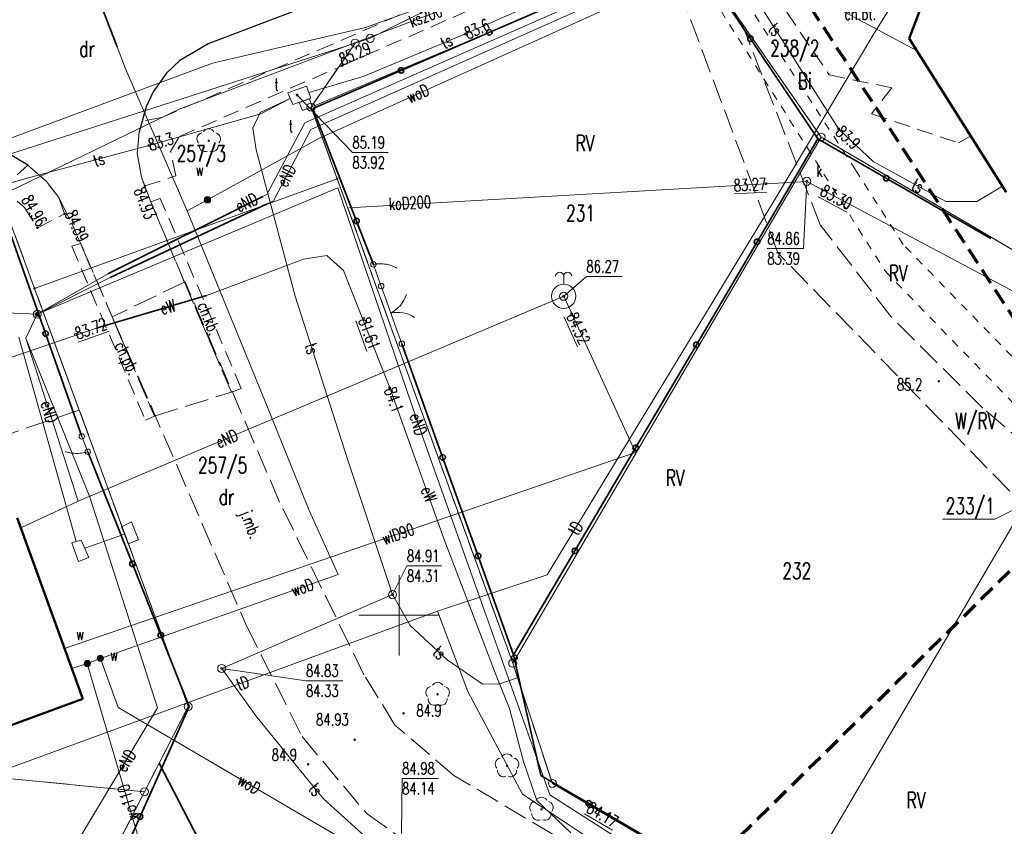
# Model space of a CAD drawing. Header units: metres. Extents: x 7395998 to 7397036, y 5813644 to 5814526.
# Tile 19 of 27: x 7396376 to 7396438, y 5814137 to 5814187. Entities that reach past the tile are written whole.
import ezdxf
from ezdxf.enums import TextEntityAlignment as Align

# ---------------------------------------------------------------- set-up
doc = ezdxf.new("R2010")
doc.units = ezdxf.units.M
doc.header["$MEASUREMENT"] = 0
for name, pattern in [('1', [0]), ('1_OTKC', [1.5, 1, -0.5]), ('1_OTKJ', [2, 1.5, -0.5]), ('1_OTKK', [0]), ('1_OTWM', [1, 0.5, -0.5]), ('2', [1.5, 1, -0.5]), ('2_EGBU_A', [0]), ('3_SUEP_A', [0]), ('3_SUKP', [0]), ('3_SULO', [0]), ('3_SUPK', [0]), ('3_SUPW', [0]), ('3_SUTP_A', [0]), ('3_SUTS', [0]), ('3_SUUP_P', [0]), ('3_SUWP', [0]), ('EGDE', [0]), ('EGKK', [2, 1.5, -0.5])]:
    doc.linetypes.add(name, pattern=pattern)
doc.layers.get('0').update_dxf_attribs({"color": 250, "linetype": 'CONTINUOUS', "lineweight": 100})
for name, color, linetype, lineweight in [('Dzialki', 7, 'EGDE', 18), ('EGBB_L_0', 7, '2_EGBU_A', 50), ('Kontury', 3, 'EGKK', 18), ('Numery_dzialek', 7, 'CONTINUOUS', 9), ('Numery_konturow', 3, 'CONTINUOUS', 9), ('OTK_E_T_0', 7, 'CONTINUOUS', 0), ('OTK_E_T_1', 7, 'CONTINUOUS', 0), ('OTK_L_0', 7, '1_OTKJ', 18), ('OTK_L_1', 7, '1_OTKK', 25), ('OTK_L_2', 7, '1_OTKC', 18), ('OTO_L_0', 7, 'CONTINUOUS', 35), ('OTO_L_1', 7, 'CONTINUOUS', 18), ('OTO_L_2', 7, 'CONTINUOUS', 18), ('OTR_T_0', 7, 'CONTINUOUS', 18), ('OTR_T_1', 7, 'CONTINUOUS', 18), ('OTW_L_3', 7, 'CONTINUOUS', 18), ('OTZ_T_0', 3, 'CONTINUOUS', 18), ('P_SUL_L_1', 7, '3_SUUP_P', 35), ('Podzial_sekcyjny_krzyze', 7, '1', 0), ('Punkty', 7, 'CONTINUOUS', 18), ('SUE_T_5', 1, 'CONTINUOUS', 18), ('SUEP_E_T_0', 1, 'CONTINUOUS', 0), ('SUEP_L_0', 1, '3_SUEP_A', 18), ('SUER_T_0', 1, 'CONTINUOUS', 18), ('SUK_T_3', 34, 'CONTINUOUS', 18), ('SUKP_E_T_0', 34, 'CONTINUOUS', 0), ('SUKP_L_0', 34, '3_SUKP', 18), ('SUL_L_1', 7, '3_SULO', 35), ('SUNR_T_0', 7, 'CONTINUOUS', 18), ('SUP_E_T_1', 7, 'CONTINUOUS', 0), ('SUP_L_1', 7, '3_SUPK', 18), ('SUP_L_3', 7, '3_SUPW', 18), ('SUP_T_0', 7, 'CONTINUOUS', 18), ('SUP_T_2', 7, 'CONTINUOUS', 18), ('SUP_T_4', 7, 'CONTINUOUS', 18), ('SUT_E_T_1', 30, 'CONTINUOUS', 0), ('SUT_L_0', 30, '3_SUTS', 18), ('SUTP_E_T_0', 30, 'CONTINUOUS', 0), ('SUTP_L_0', 30, '3_SUTP_A', 18), ('SUTR_T_0', 30, 'CONTINUOUS', 18), ('SUW_E_T_2', 5, 'CONTINUOUS', 0), ('SUW_T_1', 7, 'CONTINUOUS', 18), ('SUW_T_5', 5, 'CONTINUOUS', 18), ('SUWP_E_T_0', 5, 'CONTINUOUS', 0), ('SUWP_L_0', 5, '3_SUWP', 18), ('ZASIEG_L_0', 7, '2', 70)]:
    doc.layers.add(name, color=color, linetype=linetype, lineweight=lineweight)
doc.styles.get("Standard").update_dxf_attribs({"font": 'Simplex.SHX', "width": 0.75})

# ---------------------------------------------------------------- blocks, each defined once
blk = doc.blocks.new('GRT')
at = {"linetype": 'Continuous'}
blk.add_circle((0, 0), 0.25, dxfattribs=at)
blk = doc.blocks.new('GRO')
at = {"linetype": 'Continuous'}
blk.add_circle((0, 0), 0.045, dxfattribs=at)
blk = doc.blocks.new('2_OTRN')
at = {"linetype": 'Continuous'}
blk.add_circle((0, 0), 0.045, dxfattribs=at)
blk = doc.blocks.new('2_OTRS')
at = {"linetype": 'Continuous'}
blk.add_circle((0, 0), 0.045, dxfattribs=at)
blk = doc.blocks.new('2_OTZL')
at = {"linetype": 'Continuous'}
blk.add_circle((0, 0), 0.045, dxfattribs=at)
for centre, start, end in [((0, 0.375), 30.14012, 149.85988), ((-0.357, 0.116), 102.14447, 221.86002), ((0.357, 0.116), 318.13998, 77.85553), ((-0.22, -0.303), 174.14818, 293.85423), ((0.22, -0.303), 246.14577, 5.85182)]:
    blk.add_arc(centre, 0.375, start, end, dxfattribs=at)
blk = doc.blocks.new('4_SUET')
at = {"linetype": 'Continuous'}
for radius in [0.125, 0.113, 0.1, 0.0875, 0.075, 0.0625, 0.05, 0.0375, 0.025, 0.0125, 0.0025]:
    blk.add_circle((0, 0), radius, dxfattribs=at)
blk = doc.blocks.new('4_SUPS')
at = {"linetype": 'Continuous'}
blk.add_circle((0, 0), 0.0625, dxfattribs=at)
blk = doc.blocks.new('4_SUKS')
at = {"linetype": 'Continuous'}
blk.add_circle((0, 0), 0.25, dxfattribs=at)
blk = doc.blocks.new('4_SUPP')
at = {"linetype": 'Continuous'}
blk.add_circle((0, 0), 0.25, dxfattribs=at)
blk = doc.blocks.new('4_SUPK')
at = {"linetype": 'Continuous'}
blk.add_circle((0, 0), 0.25, dxfattribs=at)
blk = doc.blocks.new('4_SUPW')
at = {"linetype": 'Continuous'}
blk.add_circle((0, 0), 0.25, dxfattribs=at)
blk = doc.blocks.new('4_SUWG')
at = {"linetype": 'Continuous'}
blk.add_line((0, 0.75), (0, 1.25), dxfattribs=at)
for radius in [0.75, 0.25]:
    blk.add_circle((0, 0), radius, dxfattribs=at)
for centre in [(-0.25, 1.25), (0.25, 1.25)]:
    blk.add_arc(centre, 0.25, 0, 180, dxfattribs=at)
blk = doc.blocks.new('4_SUWW')
at = {"linetype": 'Continuous'}
for radius in [0.2, 0.175, 0.15, 0.125, 0.1, 0.075, 0.05, 0.025, 0.00715]:
    blk.add_circle((0, 0), radius, dxfattribs=at)

msp = doc.modelspace()

# ---------------------------------------------------------------- linework, layer by layer
at = {"layer": 'Dzialki'}
for p, q in [((7396439.35, 5814206.58), (7396398.2, 5814185.88)), ((7396394.52, 5814181.6), (7396418.05, 5814191.51)), ((7396418.05, 5814191.51), (7396426.23, 5814179.74)), ((7396398.2, 5814185.88), (7396397.26, 5814185.58)), ((7396397.26, 5814185.58), (7396370.59, 5814177.02)), ((7396397.26, 5814185.58), (7396394.52, 5814181.6)), ((7396394.52, 5814181.6), (7396396.15, 5814177.15)), ((7396426.23, 5814179.74), (7396407.06, 5814147.01)), ((7396426.23, 5814179.74), (7396445.62, 5814168.32)), ((7396396.15, 5814177.15), (7396377.33, 5814170.33)), ((7396407.06, 5814147.01), (7396396.15, 5814177.15)), ((7396377.33, 5814170.33), (7396375.6, 5814175.01)), ((7396377.33, 5814170.33), (7396386.88, 5814144.32)), ((7396445.62, 5814168.32), (7396423.8, 5814131.15)), ((7396409.53, 5814139.54), (7396407.06, 5814147.01)), ((7396386.88, 5814144.32), (7396384.16, 5814139.02)), ((7396363.97, 5814140.98), (7396384.16, 5814139.02)), ((7396423.8, 5814131.15), (7396409.53, 5814139.54)), ((7396384.16, 5814139.02), (7396381.66, 5814134.12))]:
    msp.add_line(p, q, dxfattribs=at)
at = {"layer": 'EGBB_L_0', "linetype": '2_EGBU_A'}
for p, q in [((7396432.92, 5814189.04), (7396431.72, 5814185.86)), ((7396431.72, 5814185.86), (7396437.74, 5814176.32)), ((7396380.33, 5814144.8), (7396376.24, 5814156.06)), ((7396373.85, 5814142.42), (7396380.33, 5814144.8))]:
    msp.add_line(p, q, dxfattribs=at)
at = {"layer": 'Kontury'}
for p, q in [((7396416.94, 5814195.31), (7396398.2, 5814185.88)), ((7396421.28, 5814186.86), (7396418.05, 5814191.51)), ((7396423.55, 5814172.53), (7396416.67, 5814190.93)), ((7396426.18, 5814174.29), (7396421.28, 5814186.86)), ((7396421.28, 5814186.86), (7396426.23, 5814179.74)), ((7396398.2, 5814185.88), (7396397.26, 5814185.58)), ((7396397.26, 5814185.58), (7396394.52, 5814181.6)), ((7396394.52, 5814181.6), (7396396.15, 5814177.15)), ((7396426.23, 5814179.74), (7396445.62, 5814168.32)), ((7396396.15, 5814177.15), (7396407.06, 5814147.01)), ((7396377.33, 5814170.33), (7396375.6, 5814175.01)), ((7396430.58, 5814168.58), (7396426.18, 5814174.29)), ((7396439.36, 5814156.28), (7396423.55, 5814172.53)), ((7396380.11, 5814162.76), (7396377.33, 5814170.33)), ((7396436.29, 5814162.87), (7396430.58, 5814168.58)), ((7396380.11, 5814162.76), (7396360.34, 5814156.01)), ((7396386.88, 5814144.32), (7396380.11, 5814162.76)), ((7396442.22, 5814157.82), (7396436.29, 5814162.87)), ((7396407.06, 5814147.01), (7396409.53, 5814139.54)), ((7396384.16, 5814139.02), (7396386.88, 5814144.32)), ((7396363.97, 5814140.98), (7396384.16, 5814139.02)), ((7396409.53, 5814139.54), (7396423.8, 5814131.15)), ((7396381.66, 5814134.12), (7396384.16, 5814139.02))]:
    msp.add_line(p, q, dxfattribs=at)
at = {"layer": 'Numery_dzialek', "linetype": 'Continuous'}
for p in [(7396441.225, 5814158.107), (7396433.786, 5814155.966)]:
    msp.add_line(p, (7396437.043, 5814155.966), dxfattribs=at)
at = {"layer": 'OTK_L_0', "linetype": '1_OTKJ'}
for p, q in [((7396388.13, 5814185.53), (7396400.31, 5814190.19)), ((7396386.36, 5814184.5), (7396388.13, 5814185.53)), ((7396385.51, 5814183.69), (7396386.36, 5814184.5)), ((7396384.7, 5814182.55), (7396385.51, 5814183.69)), ((7396384.26, 5814181.61), (7396384.7, 5814182.55)), ((7396383.84, 5814180.06), (7396384.26, 5814181.61)), ((7396383.72, 5814178.73), (7396383.84, 5814180.06)), ((7396375.72, 5814178.71), (7396376.92, 5814177.99)), ((7396383.97, 5814177.25), (7396383.72, 5814178.73)), ((7396376.92, 5814177.99), (7396378.07, 5814176.97)), ((7396384.56, 5814175.71), (7396383.97, 5814177.25)), ((7396378.07, 5814176.97), (7396378.83, 5814175.97)), ((7396378.83, 5814175.97), (7396379.64, 5814174.36)), ((7396386.71, 5814170.57), (7396384.56, 5814175.71)), ((7396379.64, 5814174.36), (7396380.219, 5814173.026)), ((7396380.219, 5814173.026), (7396382.16, 5814168.55)), ((7396386.69, 5814170.73), (7396382.16, 5814168.56)), ((7396392.567, 5814157.032), (7396386.69, 5814170.73)), ((7396389.57, 5814163.88), (7396386.71, 5814170.57)), ((7396382.16, 5814168.56), (7396390.511, 5814149.343)), ((7396382.16, 5814168.55), (7396384.78, 5814162.38)), ((7396384.78, 5814162.38), (7396389.57, 5814163.88)), ((7396397.812, 5814146.297), (7396392.567, 5814157.032)), ((7396390.511, 5814149.343), (7396393.964, 5814142.447)), ((7396399.741, 5814143.166), (7396397.812, 5814146.297)), ((7396403.402, 5814140.035), (7396399.741, 5814143.166)), ((7396393.964, 5814142.447), (7396398.002, 5814137.637)), ((7396425.056, 5814127.166), (7396403.402, 5814140.035)), ((7396398.002, 5814137.637), (7396401.201, 5814135.368))]:
    msp.add_line(p, q, dxfattribs=at)
at = {"layer": 'OTK_L_1', "linetype": '1_OTKK'}
for p, q in [((7396400.31, 5814190.19), (7396388.13, 5814185.53)), ((7396388.13, 5814185.53), (7396386.36, 5814184.5)), ((7396386.36, 5814184.5), (7396385.51, 5814183.69)), ((7396385.51, 5814183.69), (7396384.7, 5814182.55)), ((7396384.7, 5814182.55), (7396384.26, 5814181.61)), ((7396384.26, 5814181.61), (7396383.84, 5814180.06)), ((7396376.92, 5814177.99), (7396375.72, 5814178.71))]:
    msp.add_line(p, q, dxfattribs=at)
at = {"layer": 'OTK_L_2', "linetype": '1_OTKC'}
for p, q in [((7396416.52, 5814194.57), (7396395.81, 5814185.5)), ((7396396.47, 5814184.18), (7396417.03, 5814193.17)), ((7396422.42, 5814190.004), (7396426.736, 5814183.603)), ((7396431.72, 5814185.86), (7396432.92, 5814189.04)), ((7396435.537, 5814179.81), (7396431.72, 5814185.86)), ((7396395.81, 5814185.5), (7396385.22, 5814180.95)), ((7396386.35, 5814179.78), (7396396.47, 5814184.18)), ((7396426.736, 5814183.603), (7396430.632, 5814182.801)), ((7396430.632, 5814182.801), (7396429.373, 5814181.191)), ((7396384.023, 5814180.737), (7396383.84, 5814180.06)), ((7396385.22, 5814180.95), (7396384.023, 5814180.737)), ((7396429.373, 5814181.191), (7396434.786, 5814179.379)), ((7396383.84, 5814180.06), (7396383.72, 5814178.73)), ((7396385.79, 5814178.85), (7396386.35, 5814179.78)), ((7396434.786, 5814179.379), (7396435.537, 5814179.81)), ((7396383.72, 5814178.73), (7396383.97, 5814177.25)), ((7396386.11, 5814177.32), (7396385.79, 5814178.85)), ((7396376.92, 5814177.99), (7396376.25, 5814177.4)), ((7396378.07, 5814176.97), (7396376.92, 5814177.99)), ((7396383.97, 5814177.25), (7396384.181, 5814176.7)), ((7396384.181, 5814176.7), (7396386.11, 5814177.32)), ((7396378.83, 5814175.97), (7396378.07, 5814176.97)), ((7396379.2, 5814174.97), (7396378.83, 5814175.97)), ((7396385.15, 5814175.92), (7396384.56, 5814175.71)), ((7396390.18, 5814164.11), (7396385.15, 5814175.92)), ((7396376.24, 5814175.75), (7396376.71, 5814175.36)), ((7396376.71, 5814175.36), (7396377.51, 5814174.1)), ((7396384.56, 5814175.71), (7396386.71, 5814170.57)), ((7396377.51, 5814174.1), (7396379.2, 5814174.97)), ((7396380.2, 5814173.12), (7396379.65, 5814172.95)), ((7396379.65, 5814172.95), (7396384.22, 5814162.13)), ((7396382.16, 5814168.55), (7396380.2, 5814173.12)), ((7396386.71, 5814170.57), (7396389.57, 5814163.88)), ((7396384.78, 5814162.38), (7396382.16, 5814168.55)), ((7396389.57, 5814163.88), (7396390.18, 5814164.11)), ((7396384.22, 5814162.13), (7396384.78, 5814162.38))]:
    msp.add_line(p, q, dxfattribs=at)
at = {"layer": 'OTO_L_0'}
for p, q in [((7396421.841, 5814185.851), (7396417.97, 5814191.6)), ((7396411.086, 5814188.623), (7396405.604, 5814186.252)), ((7396405.604, 5814186.252), (7396400.122, 5814183.881)), ((7396426.03, 5814179.63), (7396421.841, 5814185.851)), ((7396400.122, 5814183.881), (7396394.64, 5814181.51)), ((7396394.64, 5814181.51), (7396397.351, 5814174.517)), ((7396422.254, 5814173.223), (7396426.03, 5814179.63)), ((7396430.283, 5814177.177), (7396426.03, 5814179.63)), ((7396436.78, 5814173.43), (7396430.283, 5814177.177)), ((7396375.532, 5814174.59), (7396378.021, 5814167.515)), ((7396397.351, 5814174.517), (7396398.399, 5814171.815)), ((7396418.479, 5814166.816), (7396422.254, 5814173.223)), ((7396378.021, 5814167.515), (7396380.268, 5814161.125)), ((7396400.166, 5814166.881), (7396402.703, 5814159.823)), ((7396414.703, 5814160.409), (7396418.479, 5814166.816)), ((7396380.639, 5814160.163), (7396383.416, 5814153.196)), ((7396410.928, 5814154.002), (7396414.703, 5814160.409)), ((7396402.703, 5814159.823), (7396404.912, 5814153.682)), ((7396407.12, 5814147.54), (7396410.928, 5814154.002)), ((7396383.416, 5814153.196), (7396385.182, 5814148.763)), ((7396404.912, 5814153.682), (7396407.12, 5814147.54)), ((7396385.182, 5814148.763), (7396386.949, 5814144.331)), ((7396407.161, 5814147.357), (7396407.12, 5814147.54)), ((7396408.81, 5814140.04), (7396407.161, 5814147.357)), ((7396386.949, 5814144.331), (7396383.894, 5814137.481)), ((7396411.776, 5814138.306), (7396408.81, 5814140.04)), ((7396418.25, 5814134.52), (7396411.776, 5814138.306)), ((7396383.894, 5814137.481), (7396382.72, 5814134.85))]:
    msp.add_line(p, q, dxfattribs=at)
for centre in [(7396405.604, 5814186.252), (7396421.841, 5814185.851), (7396400.122, 5814183.881), (7396430.283, 5814177.177), (7396397.351, 5814174.517), (7396422.254, 5814173.223), (7396378.021, 5814167.515), (7396418.479, 5814166.816), (7396414.703, 5814160.409), (7396402.703, 5814159.823), (7396404.912, 5814153.682), (7396410.928, 5814154.002), (7396383.416, 5814153.196), (7396385.182, 5814148.763), (7396407.161, 5814147.357), (7396411.776, 5814138.306), (7396383.894, 5814137.481)]:
    msp.add_circle(centre, 0.17, dxfattribs=at)
at = {"layer": 'OTO_L_1'}
for p, q in [((7396398.881, 5814170.47), (7396399.313, 5814169.264)), ((7396399.228, 5814169.499), (7396399.734, 5814168.087)), ((7396399.734, 5814168.087), (7396400.166, 5814166.881))]:
    msp.add_line(p, q, dxfattribs=at)
for centre in [(7396398.881, 5814170.47), (7396400.166, 5814166.881)]:
    msp.add_circle(centre, 0.17, dxfattribs=at)
for centre, start, end in [((7396398.553, 5814170.565), 297.64078, 341.71515), ((7396399.889, 5814166.835), 57.6775, 101.75187)]:
    msp.add_arc(centre, 2, start, end, dxfattribs=at)
at = {"layer": 'OTO_L_2'}
for p, q in [((7396398.399, 5814171.815), (7396398.5, 5814171.831)), ((7396398.399, 5814171.815), (7396398.64, 5814171.142)), ((7396398.5, 5814171.831), (7396398.6, 5814171.846)), ((7396398.6, 5814171.846), (7396398.692, 5814171.859)), ((7396398.692, 5814171.859), (7396398.799, 5814171.857)), ((7396398.799, 5814171.857), (7396398.893, 5814171.86)), ((7396398.893, 5814171.86), (7396398.99, 5814171.855)), ((7396398.99, 5814171.855), (7396399.091, 5814171.84)), ((7396399.091, 5814171.84), (7396399.189, 5814171.835)), ((7396399.189, 5814171.835), (7396399.283, 5814171.808)), ((7396399.283, 5814171.808), (7396399.387, 5814171.784)), ((7396399.387, 5814171.784), (7396399.473, 5814171.754)), ((7396399.473, 5814171.754), (7396399.567, 5814171.727)), ((7396399.567, 5814171.727), (7396399.656, 5814171.688)), ((7396399.656, 5814171.688), (7396399.744, 5814171.649)), ((7396399.744, 5814171.649), (7396399.836, 5814171.601)), ((7396399.836, 5814171.601), (7396399.864, 5814171.581)), ((7396398.64, 5814171.142), (7396398.881, 5814170.47)), ((7396380.454, 5814160.644), (7396380.268, 5814161.125)), ((7396380.639, 5814160.163), (7396380.454, 5814160.644)), ((7396379.267, 5814160.163), (7396379.241, 5814160.176)), ((7396379.352, 5814160.137), (7396379.267, 5814160.163)), ((7396379.435, 5814160.118), (7396379.352, 5814160.137)), ((7396379.517, 5814160.098), (7396379.435, 5814160.118)), ((7396379.607, 5814160.088), (7396379.517, 5814160.098)), ((7396379.687, 5814160.075), (7396379.607, 5814160.088)), ((7396379.786, 5814160.069), (7396379.687, 5814160.075)), ((7396379.875, 5814160.059), (7396379.786, 5814160.069)), ((7396379.969, 5814160.066), (7396379.875, 5814160.059)), ((7396380.065, 5814160.067), (7396379.969, 5814160.066)), ((7396380.159, 5814160.073), (7396380.065, 5814160.067)), ((7396380.251, 5814160.087), (7396380.159, 5814160.073)), ((7396380.354, 5814160.097), (7396380.251, 5814160.087)), ((7396380.443, 5814160.117), (7396380.354, 5814160.097)), ((7396380.541, 5814160.14), (7396380.443, 5814160.117)), ((7396380.639, 5814160.163), (7396380.541, 5814160.14))]:
    msp.add_line(p, q, dxfattribs=at)
for centre in [(7396398.399, 5814171.815), (7396398.881, 5814170.47), (7396380.268, 5814161.125), (7396380.639, 5814160.163)]:
    msp.add_circle(centre, 0.17, dxfattribs=at)
at = {"layer": 'OTW_L_3', "linetype": '1_OTWM'}
for p, q in [((7396428.382, 5814177.692), (7396418.18, 5814193.392)), ((7396416.814, 5814192.657), (7396430.21, 5814171.409)), ((7396431.342, 5814173.055), (7396428.382, 5814177.692)), ((7396443.677, 5814160.366), (7396431.342, 5814173.055)), ((7396430.21, 5814171.409), (7396442.565, 5814158.672))]:
    msp.add_line(p, q, dxfattribs=at)
at = {"layer": 'P_SUL_L_1', "linetype": '3_SUUP_P'}
msp.add_line((7396392.739, 5814126.081), (7396385.07, 5814140.79), dxfattribs=at)
at = {"layer": 'Podzial_sekcyjny_krzyze'}
for p, q in [((7396400, 5814147.5), (7396400, 5814152.5)), ((7396397.5, 5814150), (7396402.5, 5814150))]:
    msp.add_line(p, q, dxfattribs=at)
at = {"layer": 'SUEP_L_0', "linetype": '3_SUEP_A'}
for p, q in [((7396394.499, 5814180.204), (7396419.933, 5814191.549)), ((7396414.844, 5814189.749), (7396394.138, 5814180.62)), ((7396394.138, 5814180.62), (7396391.763, 5814176.164)), ((7396392.187, 5814175.77), (7396394.499, 5814180.204)), ((7396396.181, 5814176.573), (7396377.5, 5814168.72)), ((7396401.406, 5814161.247), (7396396.181, 5814176.573)), ((7396391.533, 5814176.049), (7396381.969, 5814171.267)), ((7396391.763, 5814176.164), (7396391.533, 5814176.049)), ((7396382.034, 5814171.013), (7396391.79, 5814175.584)), ((7396391.79, 5814175.584), (7396392.187, 5814175.77)), ((7396394.055, 5814172.15), (7396395.493, 5814172.38)), ((7396395.493, 5814172.38), (7396396.54, 5814171.447)), ((7396388.03, 5814169.887), (7396394.055, 5814172.15)), ((7396381.969, 5814171.267), (7396377.5, 5814168.72)), ((7396377.5, 5814168.72), (7396382.034, 5814171.013)), ((7396396.54, 5814171.447), (7396399.412, 5814164.137)), ((7396380.042, 5814157.084), (7396410.229, 5814169.835)), ((7396381.253, 5814167.869), (7396388.03, 5814169.887)), ((7396370.71, 5814169), (7396377.5, 5814168.72)), ((7396377.5, 5814168.72), (7396376.781, 5814167.236)), ((7396377.5, 5814168.72), (7396376.781, 5814167.236)), ((7396373.201, 5814165.122), (7396381.253, 5814167.869)), ((7396376.781, 5814167.236), (7396380.042, 5814157.084)), ((7396376.781, 5814167.236), (7396380.766, 5814157.338)), ((7396399.412, 5814164.137), (7396402.799, 5814154.699)), ((7396409.359, 5814138.822), (7396401.406, 5814161.247)), ((7396380.042, 5814157.084), (7396376.468, 5814155.433)), ((7396380.766, 5814157.338), (7396384.982, 5814144.24)), ((7396402.799, 5814154.699), (7396406.08, 5814146.151)), ((7396406.08, 5814146.151), (7396406.854, 5814144.197)), ((7396384.982, 5814144.24), (7396379.846, 5814135.682)), ((7396406.854, 5814144.197), (7396407.727, 5814140.892)), ((7396407.727, 5814140.892), (7396408.564, 5814138.478)), ((7396421.234, 5814131.287), (7396409.359, 5814138.822)), ((7396408.564, 5814138.478), (7396410.679, 5814136.462))]:
    msp.add_line(p, q, dxfattribs=at)
at = {"layer": 'SUKP_L_0', "linetype": '3_SUKP'}
for p, q in [((7396386.325, 5814181.477), (7396416.229, 5814192.79)), ((7396355.636, 5814166.598), (7396386.325, 5814181.477)), ((7396425.345, 5814176.985), (7396396.865, 5814175.339)), ((7396470.705, 5814152.79), (7396425.345, 5814176.985))]:
    msp.add_line(p, q, dxfattribs=at)
at = {"layer": 'SUL_L_1', "linetype": '3_SULO'}
for p, q in [((7396379.284, 5814193.655), (7396382.46, 5814185.342)), ((7396391.533, 5814176.049), (7396381.969, 5814171.267)), ((7396391.79, 5814175.584), (7396382.034, 5814171.013)), ((7396381.969, 5814171.267), (7396381.897, 5814171.229)), ((7396381.253, 5814167.869), (7396388.03, 5814169.887))]:
    msp.add_line(p, q, dxfattribs=at)
at = {"layer": 'SUNR_T_0', "linetype": 'Continuous', "lineweight": 0}
for p, q in [((7396425.345, 5814176.985), (7396425.143, 5814172.808)), ((7396422.89, 5814172.808), (7396425.143, 5814172.808)), ((7396410.229, 5814169.835), (7396411.647, 5814171.07)), ((7396411.647, 5814171.07), (7396413.873, 5814171.07)), ((7396400.147, 5814136.433), (7396400.189, 5814139.845)), ((7396400.189, 5814139.845), (7396402.442, 5814139.845))]:
    msp.add_line(p, q, dxfattribs=at)
at = {"layer": 'SUP_L_1', "linetype": '3_SUPK'}
for p, q in [((7396394.24, 5814182.91), (7396393.07, 5814182.49)), ((7396394.5, 5814182.16), (7396394.24, 5814182.91)), ((7396393.07, 5814182.49), (7396393.38, 5814181.76)), ((7396393.38, 5814181.76), (7396394.5, 5814182.16)), ((7396383.366, 5814155.803), (7396382.746, 5814155.499)), ((7396383.794, 5814154.686), (7396383.366, 5814155.803)), ((7396382.746, 5814155.499), (7396382.922, 5814155.034)), ((7396382.922, 5814155.034), (7396383.146, 5814154.441)), ((7396379.912, 5814154.582), (7396379.645, 5814154.506)), ((7396379.645, 5814154.506), (7396380.063, 5814153.339)), ((7396380.224, 5814154.671), (7396379.912, 5814154.582)), ((7396380.711, 5814153.594), (7396380.224, 5814154.671)), ((7396383.146, 5814154.441), (7396383.794, 5814154.686)), ((7396380.063, 5814153.339), (7396380.711, 5814153.594))]:
    msp.add_line(p, q, dxfattribs=at)
at = {"layer": 'SUP_L_3', "linetype": '3_SUPW'}
for p, q in [((7396394.24, 5814182.91), (7396393.07, 5814182.49)), ((7396394.5, 5814182.16), (7396394.24, 5814182.91)), ((7396393.07, 5814182.49), (7396393.38, 5814181.76)), ((7396393.38, 5814181.76), (7396394.5, 5814182.16))]:
    msp.add_line(p, q, dxfattribs=at)
at = {"layer": 'SUT_L_0', "linetype": '3_SUTS'}
for p, q in [((7396394.42, 5814182.12), (7396393.79, 5814181.89)), ((7396394.59, 5814181.62), (7396394.42, 5814182.12)), ((7396393.79, 5814181.89), (7396393.98, 5814181.4)), ((7396393.98, 5814181.4), (7396394.59, 5814181.62))]:
    msp.add_line(p, q, dxfattribs=at)
at = {"layer": 'SUTP_L_0', "linetype": '3_SUTP_A'}
for p, q in [((7396418.501, 5814193.966), (7396397.911, 5814186.56)), ((7396427.33, 5814180.24), (7396419.64, 5814192.35)), ((7396433.273, 5814192.191), (7396429.574, 5814186.264)), ((7396414.023, 5814190.533), (7396404.12, 5814186.15)), ((7396397.911, 5814186.56), (7396388.385, 5814184.332)), ((7396429.574, 5814186.264), (7396423.362, 5814175.857)), ((7396404.12, 5814186.15), (7396397.77, 5814183.5)), ((7396388.385, 5814184.332), (7396371.722, 5814178.139)), ((7396397.77, 5814183.5), (7396394.379, 5814182.508)), ((7396391.35, 5814181.27), (7396393.216, 5814182.147)), ((7396393.216, 5814182.147), (7396391.39, 5814181.18)), ((7396391.39, 5814181.18), (7396384.43, 5814179.22)), ((7396390.91, 5814180.3), (7396391.35, 5814181.27)), ((7396391.1, 5814178.94), (7396390.91, 5814180.3)), ((7396429.48, 5814178.21), (7396427.33, 5814180.24)), ((7396384.43, 5814179.22), (7396376.88, 5814177.18)), ((7396393.53, 5814169.85), (7396391.1, 5814178.94)), ((7396433.99, 5814175.73), (7396429.48, 5814178.21)), ((7396376.88, 5814177.18), (7396372.5, 5814175.96)), ((7396437.514, 5814176.678), (7396435.92, 5814175.73)), ((7396423.362, 5814175.857), (7396409.205, 5814152.519)), ((7396435.92, 5814175.73), (7396433.99, 5814175.73)), ((7396396.78, 5814159.7), (7396393.53, 5814169.85)), ((7396376.344, 5814167.285), (7396379.912, 5814154.582)), ((7396399.589, 5814151.279), (7396396.78, 5814159.7)), ((7396380.455, 5814154.16), (7396382.922, 5814155.034)), ((7396409.205, 5814152.519), (7396402.39, 5814150.262)), ((7396399.589, 5814151.279), (7396388.966, 5814146.689)), ((7396400.69, 5814149.35), (7396399.589, 5814151.279)), ((7396402.39, 5814150.262), (7396371.838, 5814139.048)), ((7396404.274, 5814145.252), (7396402.39, 5814150.262)), ((7396402.98, 5814147.23), (7396400.69, 5814149.35)), ((7396405.17, 5814145.74), (7396402.98, 5814147.23)), ((7396388.966, 5814146.689), (7396391.08, 5814143.74)), ((7396407.4, 5814146.13), (7396406.19, 5814145.72)), ((7396407.67, 5814138.863), (7396404.274, 5814145.252)), ((7396406.19, 5814145.72), (7396405.17, 5814145.74)), ((7396391.08, 5814143.74), (7396393.71, 5814140.52)), ((7396393.71, 5814140.52), (7396395.3, 5814138.57)), ((7396395.3, 5814138.57), (7396398.12, 5814136.04)), ((7396419.868, 5814130.829), (7396407.67, 5814138.863))]:
    msp.add_line(p, q, dxfattribs=at)
at = {"layer": 'SUTR_T_0', "linetype": 'Continuous', "lineweight": 0}
for p, q in [((7396393.652, 5814182.354), (7396397.092, 5814178.784)), ((7396397.092, 5814178.784), (7396399.318, 5814178.784)), ((7396399.589, 5814151.279), (7396400.482, 5814153.068)), ((7396400.482, 5814153.068), (7396402.627, 5814153.068)), ((7396388.966, 5814146.689), (7396394.208, 5814145.926)), ((7396394.208, 5814145.926), (7396396.488, 5814145.926))]:
    msp.add_line(p, q, dxfattribs=at)
at = {"layer": 'SUWP_L_0', "linetype": '3_SUWP'}
for p, q in [((7396382.46, 5814185.342), (7396379.284, 5814193.655)), ((7396432.201, 5814185.098), (7396421.026, 5814191.098)), ((7396413.124, 5814187.817), (7396395.008, 5814179.655)), ((7396382.983, 5814183.973), (7396382.46, 5814185.342)), ((7396386.825, 5814175.145), (7396382.983, 5814183.973)), ((7396395.008, 5814179.655), (7396388.08, 5814175.839)), ((7396388.08, 5814175.839), (7396386.825, 5814175.145)), ((7396391.81, 5814162.941), (7396386.825, 5814175.145)), ((7396414.686, 5814160.13), (7396410.229, 5814169.835)), ((7396394.402, 5814156.507), (7396391.81, 5814162.941)), ((7396379.192, 5814147.932), (7396414.686, 5814160.13)), ((7396396.214, 5814152.526), (7396394.402, 5814156.507)), ((7396381.422, 5814147.318), (7396396.214, 5814152.526)), ((7396380.61, 5814146.99), (7396381.422, 5814147.318)), ((7396382.526, 5814144.258), (7396381.422, 5814147.318)), ((7396380.61, 5814146.99), (7396379.642, 5814146.694)), ((7396384.738, 5814132.899), (7396380.61, 5814146.99)), ((7396404.292, 5814131.512), (7396382.526, 5814144.258))]:
    msp.add_line(p, q, dxfattribs=at)
at = {"layer": 'ZASIEG_L_0', "linetype": '2'}
for p, q in [((7396386.17, 5814248.1), (7396444.37, 5814159.04)), ((7396444.37, 5814159.04), (7396372.89, 5814088.73))]:
    msp.add_line(p, q, dxfattribs=at)

# ---------------------------------------------------------------- block references
at = {"layer": 'OTR_T_0', "rotation": 269.9999974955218}
for p in [(7396396.47, 5814184.18), (7396384.181, 5814176.7), (7396379.2, 5814174.97), (7396377.51, 5814174.1)]:
    msp.add_blockref('2_OTRS', p, dxfattribs=at)
at = {"layer": 'OTR_T_0'}
msp.add_blockref('2_OTRS', (7396397.233, 5814142.257), dxfattribs=at)
at = {"layer": 'OTR_T_1'}
for p in [(7396433.55, 5814164.554), (7396400.272, 5814143.895), (7396394.344, 5814140.726)]:
    msp.add_blockref('2_OTRN', p, dxfattribs=at)
at = {"layer": 'OTZ_T_0'}
for p in [(7396388.16, 5814179.51), (7396402.39, 5814145.08), (7396406.71, 5814140.63), (7396408.85, 5814137.93)]:
    msp.add_blockref('2_OTZL', p, dxfattribs=at)
at = {"layer": 'Punkty'}
for name, p in [('GRT', (7396397.26, 5814185.58)), ('GRT', (7396398.2, 5814185.88)), ('GRT', (7396394.52, 5814181.6)), ('GRT', (7396426.23, 5814179.74)), ('GRO', (7396396.15, 5814177.15)), ('GRO', (7396377.33, 5814170.33)), ('GRT', (7396407.06, 5814147.01)), ('GRT', (7396386.88, 5814144.32)), ('GRT', (7396409.53, 5814139.54)), ('GRT', (7396384.16, 5814139.02))]:
    msp.add_blockref(name, p, dxfattribs=at)
at = {"layer": 'SUE_T_5'}
msp.add_blockref('4_SUET', (7396377.5, 5814168.72), dxfattribs=at)
at = {"layer": 'SUER_T_0'}
msp.add_blockref('4_SUPS', (7396399.412, 5814164.137), dxfattribs=at)
at = {"layer": 'SUK_T_3'}
msp.add_blockref('4_SUKS', (7396425.345, 5814176.985), dxfattribs=at)
at = {"layer": 'SUNR_T_0'}
for p in [(7396422.824, 5814176.84), (7396425.345, 5814176.985), (7396426.298, 5814176.477), (7396410.229, 5814169.835), (7396397.806, 5814168.482), (7396410.727, 5814168.751), (7396379.883, 5814167.482), (7396411.782, 5814138.108)]:
    msp.add_blockref('4_SUPS', p, dxfattribs=at)
at = {"layer": 'SUP_T_0'}
for p in [(7396399.589, 5814151.279), (7396388.966, 5814146.689)]:
    msp.add_blockref('4_SUPK', p, dxfattribs=at)
at = {"layer": 'SUP_T_2'}
msp.add_blockref('4_SUPP', (7396377.5, 5814168.72), dxfattribs=at)
at = {"layer": 'SUP_T_4'}
msp.add_blockref('4_SUPW', (7396425.345, 5814176.985), dxfattribs=at)
at = {"layer": 'SUTR_T_0'}
for p in [(7396404.12, 5814186.15), (7396393.652, 5814182.354), (7396427.33, 5814180.24), (7396384.43, 5814179.22), (7396399.589, 5814151.279), (7396388.966, 5814146.689)]:
    msp.add_blockref('4_SUPS', p, dxfattribs=at)
at = {"layer": 'SUW_T_1'}
msp.add_blockref('4_SUWG', (7396410.229, 5814169.835), dxfattribs=at)
at = {"layer": 'SUW_T_5'}
for p in [(7396388.08, 5814175.839), (7396380.61, 5814146.99), (7396381.422, 5814147.318)]:
    msp.add_blockref('4_SUWW', p, dxfattribs=at)

# ---------------------------------------------------------------- texts
at = {"layer": 'Numery_dzialek', "width": 0.7}
for s, p in [('238/2', (7396423.072, 5814185.773)), ('257/3', (7396386.17, 5814179.22)), ('231', (7396410.38, 5814175.51)), ('257/5', (7396387.496, 5814159.825)), ('232', (7396423.83, 5814153.26))]:
    msp.add_text(s, height=1, dxfattribs=at).set_placement(p, align=Align.TOP_LEFT)
msp.add_text('233/1', height=1, dxfattribs=at).set_placement((7396437.043, 5814156.3), align=Align.RIGHT)
at = {"layer": 'Numery_konturow', "width": 0.7}
for s, p in [('dr', (7396381.078, 5814185.724)), ('Bi', (7396425.664, 5814183.725)), ('RV', (7396431.618, 5814171.778)), ('RV', (7396417.75, 5814159.042))]:
    msp.add_text(s, height=1, dxfattribs=at).set_placement(p, align=Align.TOP_RIGHT)
for s, p in [('RV', (7396410.978, 5814179.863)), ('W/RV', (7396434.58, 5814162.58)), ('dr', (7396388.79, 5814157.862)), ('RV', (7396431.56, 5814138.99))]:
    msp.add_text(s, height=1, dxfattribs=at).set_placement(p, align=Align.TOP_LEFT)
at = {"layer": 'OTK_E_T_0', "lineweight": 9, "width": 0.7}
msp.add_text('j.mb.', height=0.75, rotation=291.71764, dxfattribs=at).set_placement((7396390.675, 5814155.62), align=Align.MIDDLE)
at = {"layer": 'OTK_E_T_1', "lineweight": 9, "width": 0.7}
msp.add_text('ch.bt.', height=0.75, dxfattribs=at).set_placement((7396427.68, 5814187.78), align=Align.TOP_LEFT)
for s, rotation, p in [('ch.kb.', 292.15024, (7396388.174, 5814168.455)), ('ch.pb.', 296.43543, (7396382.968, 5814165.929))]:
    msp.add_text(s, height=0.75, rotation=rotation, dxfattribs=at).set_placement(p, align=Align.MIDDLE)
at = {"layer": 'OTR_T_0', "lineweight": 9, "width": 0.7}
for s, rotation, p in [('85.29', 23.61769, (7396396.47, 5814184.18)), ('84.89', 294.78647, (7396379.2, 5814174.97))]:
    msp.add_text(s, height=0.75, rotation=rotation, dxfattribs=at).set_placement(p)
msp.add_text('84.93', height=0.75, rotation=291.5251, dxfattribs=at).set_placement((7396384.181, 5814176.7), align=Align.TOP_LEFT)
msp.add_text('84.96', height=0.75, rotation=300.5764, dxfattribs=at).set_placement((7396377.51, 5814174.1), align=Align.RIGHT)
msp.add_text('84.93', height=0.75, dxfattribs=at).set_placement((7396394.84, 5814143.14))
at = {"layer": 'OTR_T_1', "lineweight": 9, "width": 0.7}
msp.add_text('85.2', height=0.75, dxfattribs=at).set_placement((7396432.524, 5814164.721), align=Align.TOP_RIGHT)
msp.add_text('84.9', height=0.75, dxfattribs=at).set_placement((7396401.07, 5814143.701))
msp.add_text('84.9', height=0.75, dxfattribs=at).set_placement((7396393.655, 5814140.942), align=Align.RIGHT)
at = {"layer": 'SUEP_E_T_0', "lineweight": 9, "width": 0.7}
for s, rotation, p in [('eND', 63.43496, (7396392.982, 5814177.343)), ('eND', 23.79391, (7396390.508, 5814175.677)), ('eW', 16.5838, (7396385.611, 5814169.167)), ('eND', 287.81351, (7396378.253, 5814162.653)), ('eND', 287.07494, (7396401.195, 5814161.867)), ('eND', 22.89809, (7396389.279, 5814160.985)), ('eW', 291.11736, (7396401.85, 5814157.516)), ('eND', 59.02796, (7396383.016, 5814140.964))]:
    msp.add_text(s, height=0.75, rotation=rotation, dxfattribs=at).set_placement(p, align=Align.MIDDLE)
at = {"layer": 'SUER_T_0', "lineweight": 9, "width": 0.7}
msp.add_text('84.1', height=0.75, rotation=289.74323, dxfattribs=at).set_placement((7396399.412, 5814164.137), align=Align.MIDDLE_LEFT)
at = {"layer": 'SUKP_E_T_0', "lineweight": 9, "width": 0.7}
for s, rotation, p in [('ks200', 20.72194, (7396401.645, 5814187.273)), ('koD200', 3.30859, (7396400.671, 5814175.648))]:
    msp.add_text(s, height=0.75, rotation=rotation, dxfattribs=at).set_placement(p, align=Align.MIDDLE)
at = {"layer": 'SUNR_T_0', "lineweight": 9, "width": 0.7}
msp.add_text('%%U83.27', height=0.75, rotation=3.30859, dxfattribs=at).set_placement((7396422.824, 5814176.84), align=Align.MIDDLE_RIGHT)
for s, rotation, p in [('%%U83.30', 331.92383, (7396426.298, 5814176.477)), ('%%U81.61', 289.61906, (7396397.806, 5814168.482)), ('%%U84.52', 294.66623, (7396410.727, 5814168.751)), ('%%U83.72', 19.87729, (7396379.883, 5814167.482)), ('%%U84.17', 329.65791, (7396411.782, 5814138.108))]:
    msp.add_text(s, height=0.75, rotation=rotation, dxfattribs=at).set_placement(p, align=Align.MIDDLE_LEFT)
for s, p in [('84.86', (7396422.89, 5814173.808)), ('83.39', (7396422.89, 5814172.558)), ('84.98', (7396400.189, 5814140.845)), ('84.14', (7396400.189, 5814139.595))]:
    msp.add_text(s, height=0.75, dxfattribs=at).set_placement(p, align=Align.TOP_LEFT)
msp.add_text('86.27', height=0.75, dxfattribs=at).set_placement((7396411.647, 5814171.32))
at = {"layer": 'SUP_E_T_1', "lineweight": 9, "width": 0.7}
msp.add_text('t', height=0.75, dxfattribs=at).set_placement((7396392.237, 5814183.376), align=Align.TOP_LEFT)
msp.add_text('k', height=0.75, dxfattribs=at).set_placement((7396425.934, 5814177.271))
at = {"layer": 'SUT_E_T_1', "lineweight": 9, "width": 0.7}
msp.add_text('t', height=0.75, dxfattribs=at).set_placement((7396393.128, 5814180.791), align=Align.TOP_LEFT)
at = {"layer": 'SUTP_E_T_0', "lineweight": 9, "width": 0.7}
for s, rotation, p in [('ts', 311.98721, (7396423.386, 5814186.434)), ('ts', 28.07248, (7396402.937, 5814185.678)), ('ts', 19.23066, (7396381.317, 5814178.334)), ('ts', 331.38954, (7396432.245, 5814176.702)), ('ts', 287.75491, (7396394.576, 5814166.582)), ('tD', 58.75781, (7396410.964, 5814155.419)), ('ts', 317.20759, (7396402.509, 5814147.666)), ('tD', 20.1561, (7396390.266, 5814145.783)), ('ts', 309.19327, (7396394.818, 5814139.161))]:
    msp.add_text(s, height=0.75, rotation=rotation, dxfattribs=at).set_placement(p, align=Align.MIDDLE)
at = {"layer": 'SUTR_T_0', "lineweight": 9, "width": 0.7}
for s, rotation, p in [('83.6', 23.74241, (7396404.12, 5814186.15)), ('83.9', 317.86677, (7396427.33, 5814180.24)), ('83.3', 17.32903, (7396384.43, 5814179.22))]:
    msp.add_text(s, height=0.75, rotation=rotation, dxfattribs=at).set_placement(p, align=Align.MIDDLE_LEFT)
for s, p in [('85.19', (7396397.092, 5814179.784)), ('83.92', (7396397.092, 5814178.534)), ('84.91', (7396400.482, 5814154.068)), ('84.31', (7396400.482, 5814152.818)), ('84.83', (7396394.208, 5814146.926)), ('84.33', (7396394.208, 5814145.676))]:
    msp.add_text(s, height=0.75, dxfattribs=at).set_placement(p, align=Align.TOP_LEFT)
at = {"layer": 'SUW_E_T_2', "lineweight": 9, "width": 0.7}
for p in [(7396387.348, 5814178.071), (7396379.903, 5814149.205), (7396382.028, 5814147.907)]:
    msp.add_text('w', height=0.75, dxfattribs=at).set_placement(p, align=Align.TOP_LEFT)
at = {"layer": 'SUWP_E_T_0', "lineweight": 9, "width": 0.7}
for s, rotation, p in [('woD', 24.25309, (7396401.151, 5814182.452)), ('wlD90', 18.96592, (7396399.929, 5814155.059)), ('woD', 19.39786, (7396393.971, 5814151.737)), ('woD', 329.64549, (7396390.667, 5814139.491)), ('wo110', 106.32751, (7396383.141, 5814138.351))]:
    msp.add_text(s, height=0.75, rotation=rotation, dxfattribs=at).set_placement(p, align=Align.MIDDLE)

doc.saveas('drawing.dxf')
